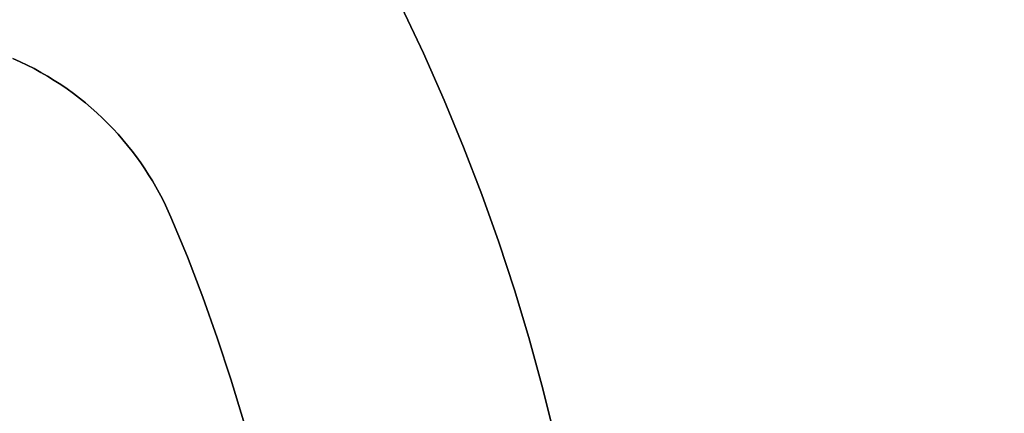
# Model space of a CAD drawing. Header units: millimetres. Extents: x -2852 to 102, y -106 to 97.
# Tile 34 of 256: x -2717 to -2693, y 6 to 15. Entities that reach past the tile are written whole.
import ezdxf

# ---------------------------------------------------------------- set-up
doc = ezdxf.new("R2010")
doc.units = ezdxf.units.MM
doc.header["$MEASUREMENT"] = 0
doc.layers.add('Predefinito', color=5, linetype='Continuous')

msp = doc.modelspace()

# ---------------------------------------------------------------- linework, layer by layer
at = {"color": 255, "linetype": 'Continuous', "lineweight": 15}
for points in [[(-2702.406, -6.367), (-2702.42, -5.257), (-2702.459, -4.138), (-2702.524, -3.01), (-2702.615, -1.874), (-2702.733, -0.731), (-2702.878, 0.418), (-2703.052, 1.572), (-2703.254, 2.73), (-2703.484, 3.892), (-2703.745, 5.057), (-2704.035, 6.223), (-2704.355, 7.389), (-2704.706, 8.554), (-2705.087, 9.717), (-2705.499, 10.877), (-2705.942, 12.033), (-2706.416, 13.184), (-2706.921, 14.328), (-2707.457, 15.464)], [(-2713.078, 10.323), (-2713.143, 10.473), (-2713.213, 10.622), (-2713.287, 10.772), (-2713.365, 10.921), (-2713.447, 11.069), (-2713.533, 11.217), (-2713.623, 11.363), (-2713.717, 11.509), (-2713.815, 11.653), (-2713.918, 11.797), (-2714.024, 11.938), (-2714.135, 12.078), (-2714.25, 12.216), (-2714.369, 12.352), (-2714.491, 12.486), (-2714.618, 12.617), (-2714.749, 12.746), (-2714.883, 12.872), (-2715.021, 12.996), (-2715.163, 13.116), (-2715.309, 13.233), (-2715.458, 13.347), (-2715.61, 13.457), (-2715.765, 13.564), (-2715.924, 13.667), (-2716.086, 13.766), (-2716.25, 13.861), (-2716.417, 13.953), (-2716.587, 14.039), (-2716.759, 14.122), (-2716.933, 14.2)], [(-2709.993, -11.791), (-2709.871, -10.714), (-2709.776, -9.633), (-2709.709, -8.55), (-2709.669, -7.463), (-2709.656, -6.376), (-2709.672, -5.289), (-2709.715, -4.204), (-2709.785, -3.12), (-2709.883, -2.039), (-2710.008, -0.963), (-2710.16, 0.108), (-2710.339, 1.173), (-2710.544, 2.231), (-2710.775, 3.28), (-2711.031, 4.321), (-2711.313, 5.351), (-2711.619, 6.37), (-2711.949, 7.378), (-2712.303, 8.373), (-2712.679, 9.355), (-2713.078, 10.323)]]:
    msp.add_lwpolyline(points, dxfattribs=at)
at = {"layer": 'Predefinito'}
for points in [[(-2702.406, -6.367), (-2702.42, -5.257), (-2702.459, -4.138), (-2702.524, -3.01), (-2702.615, -1.874), (-2702.733, -0.731), (-2702.878, 0.418), (-2703.052, 1.572), (-2703.254, 2.73), (-2703.484, 3.892), (-2703.745, 5.057), (-2704.035, 6.223), (-2704.355, 7.389), (-2704.706, 8.554), (-2705.087, 9.717), (-2705.499, 10.877), (-2705.942, 12.033), (-2706.416, 13.184), (-2706.921, 14.328), (-2707.457, 15.464)], [(-2707.457, 15.464), (-2706.921, 14.328), (-2706.416, 13.184), (-2705.942, 12.033), (-2705.499, 10.877), (-2705.087, 9.717), (-2704.706, 8.554), (-2704.355, 7.389), (-2704.035, 6.223), (-2703.745, 5.057), (-2703.484, 3.892), (-2703.254, 2.73), (-2703.052, 1.572), (-2702.878, 0.418), (-2702.733, -0.731), (-2702.615, -1.874), (-2702.524, -3.01), (-2702.459, -4.138), (-2702.42, -5.257), (-2702.406, -6.367)], [(-2702.406, -6.367), (-2702.42, -5.257), (-2702.459, -4.138), (-2702.524, -3.01), (-2702.615, -1.874), (-2702.733, -0.731), (-2702.878, 0.418), (-2703.052, 1.572), (-2703.254, 2.73), (-2703.484, 3.892), (-2703.745, 5.057), (-2704.035, 6.223), (-2704.355, 7.389), (-2704.706, 8.554), (-2705.087, 9.717), (-2705.499, 10.877), (-2705.942, 12.033), (-2706.416, 13.184), (-2706.921, 14.328), (-2707.457, 15.464)], [(-2707.457, 15.464), (-2706.921, 14.328), (-2706.416, 13.184), (-2705.942, 12.033), (-2705.499, 10.877), (-2705.087, 9.717), (-2704.706, 8.554), (-2704.355, 7.389), (-2704.035, 6.223), (-2703.745, 5.057), (-2703.484, 3.892), (-2703.254, 2.73), (-2703.052, 1.572), (-2702.878, 0.418), (-2702.733, -0.731), (-2702.615, -1.874), (-2702.524, -3.01), (-2702.459, -4.138), (-2702.42, -5.257), (-2702.406, -6.367)], [(-2702.406, -6.367), (-2702.42, -5.257), (-2702.459, -4.138), (-2702.524, -3.01), (-2702.615, -1.874), (-2702.733, -0.731), (-2702.878, 0.418), (-2703.052, 1.572), (-2703.254, 2.73), (-2703.484, 3.892), (-2703.745, 5.057), (-2704.035, 6.223), (-2704.355, 7.389), (-2704.706, 8.554), (-2705.087, 9.717), (-2705.499, 10.877), (-2705.942, 12.033), (-2706.416, 13.184), (-2706.921, 14.328), (-2707.457, 15.464)], [(-2713.078, 10.323), (-2713.143, 10.473), (-2713.213, 10.622), (-2713.287, 10.772), (-2713.365, 10.921), (-2713.447, 11.069), (-2713.533, 11.217), (-2713.623, 11.363), (-2713.717, 11.509), (-2713.815, 11.653), (-2713.918, 11.797), (-2714.024, 11.938), (-2714.135, 12.078), (-2714.25, 12.216), (-2714.369, 12.352), (-2714.491, 12.486), (-2714.618, 12.617), (-2714.749, 12.746), (-2714.883, 12.872), (-2715.021, 12.996), (-2715.163, 13.116), (-2715.309, 13.233), (-2715.458, 13.347), (-2715.61, 13.457), (-2715.765, 13.564), (-2715.924, 13.667), (-2716.086, 13.766), (-2716.25, 13.861), (-2716.417, 13.953), (-2716.587, 14.039), (-2716.759, 14.122), (-2716.933, 14.2)], [(-2716.933, 14.2), (-2716.759, 14.122), (-2716.587, 14.039), (-2716.417, 13.953), (-2716.25, 13.861), (-2716.086, 13.766), (-2715.924, 13.667), (-2715.765, 13.564), (-2715.61, 13.457), (-2715.458, 13.347), (-2715.309, 13.233), (-2715.163, 13.116), (-2715.021, 12.996), (-2714.883, 12.872), (-2714.749, 12.746), (-2714.618, 12.617), (-2714.491, 12.486), (-2714.369, 12.352), (-2714.25, 12.216), (-2714.135, 12.078), (-2714.024, 11.938), (-2713.918, 11.797), (-2713.815, 11.653), (-2713.717, 11.509), (-2713.623, 11.363), (-2713.533, 11.217), (-2713.447, 11.069), (-2713.365, 10.921), (-2713.287, 10.772), (-2713.213, 10.622), (-2713.143, 10.473), (-2713.078, 10.323)], [(-2713.078, 10.323), (-2713.143, 10.473), (-2713.213, 10.622), (-2713.287, 10.772), (-2713.365, 10.921), (-2713.447, 11.069), (-2713.533, 11.217), (-2713.623, 11.363), (-2713.717, 11.509), (-2713.815, 11.653), (-2713.918, 11.797), (-2714.024, 11.938), (-2714.135, 12.078), (-2714.25, 12.216), (-2714.369, 12.352), (-2714.491, 12.486), (-2714.618, 12.617), (-2714.749, 12.746), (-2714.883, 12.872), (-2715.021, 12.996), (-2715.163, 13.116), (-2715.309, 13.233), (-2715.458, 13.347), (-2715.61, 13.457), (-2715.765, 13.564), (-2715.924, 13.667), (-2716.086, 13.766), (-2716.25, 13.861), (-2716.417, 13.953), (-2716.587, 14.039), (-2716.759, 14.122), (-2716.933, 14.2)], [(-2716.933, 14.2), (-2716.759, 14.122), (-2716.587, 14.039), (-2716.417, 13.953), (-2716.25, 13.861), (-2716.086, 13.766), (-2715.924, 13.667), (-2715.765, 13.564), (-2715.61, 13.457), (-2715.458, 13.347), (-2715.309, 13.233), (-2715.163, 13.116), (-2715.021, 12.996), (-2714.883, 12.872), (-2714.749, 12.746), (-2714.618, 12.617), (-2714.491, 12.486), (-2714.369, 12.352), (-2714.25, 12.216), (-2714.135, 12.078), (-2714.024, 11.938), (-2713.918, 11.797), (-2713.815, 11.653), (-2713.717, 11.509), (-2713.623, 11.363), (-2713.533, 11.217), (-2713.447, 11.069), (-2713.365, 10.921), (-2713.287, 10.772), (-2713.213, 10.622), (-2713.143, 10.473), (-2713.078, 10.323), (-2712.679, 9.355), (-2712.303, 8.373), (-2711.949, 7.378), (-2711.619, 6.37), (-2711.313, 5.351)], [(-2711.313, 5.351), (-2711.619, 6.37), (-2711.949, 7.378), (-2712.303, 8.373), (-2712.679, 9.355), (-2713.078, 10.323), (-2713.143, 10.473), (-2713.213, 10.622), (-2713.287, 10.772), (-2713.365, 10.921), (-2713.447, 11.069), (-2713.533, 11.217), (-2713.623, 11.363), (-2713.717, 11.509), (-2713.815, 11.653), (-2713.918, 11.797), (-2714.024, 11.938), (-2714.135, 12.078), (-2714.25, 12.216), (-2714.369, 12.352), (-2714.491, 12.486), (-2714.618, 12.617), (-2714.749, 12.746), (-2714.883, 12.872), (-2715.021, 12.996), (-2715.163, 13.116), (-2715.309, 13.233), (-2715.458, 13.347), (-2715.61, 13.457), (-2715.765, 13.564), (-2715.924, 13.667), (-2716.086, 13.766), (-2716.25, 13.861), (-2716.417, 13.953), (-2716.587, 14.039), (-2716.759, 14.122), (-2716.933, 14.2)], [(-2709.993, -11.791), (-2709.871, -10.714), (-2709.776, -9.633), (-2709.709, -8.55), (-2709.669, -7.463), (-2709.656, -6.376), (-2709.672, -5.289), (-2709.715, -4.204), (-2709.785, -3.12), (-2709.883, -2.039), (-2710.008, -0.963), (-2710.16, 0.108), (-2710.339, 1.173), (-2710.544, 2.231), (-2710.775, 3.28), (-2711.031, 4.321), (-2711.313, 5.351), (-2711.619, 6.37), (-2711.949, 7.378), (-2712.303, 8.373), (-2712.679, 9.355), (-2713.078, 10.323)], [(-2713.078, 10.323), (-2712.679, 9.355), (-2712.303, 8.373), (-2711.949, 7.378), (-2711.619, 6.37), (-2711.313, 5.351), (-2711.031, 4.321), (-2710.775, 3.28), (-2710.544, 2.231), (-2710.339, 1.173), (-2710.16, 0.108), (-2710.008, -0.963), (-2709.883, -2.039), (-2709.785, -3.12), (-2709.715, -4.204), (-2709.672, -5.289), (-2709.656, -6.376), (-2709.669, -7.463), (-2709.709, -8.55), (-2709.776, -9.633), (-2709.871, -10.714), (-2709.993, -11.791)], [(-2709.993, -11.791), (-2709.871, -10.714), (-2709.776, -9.633), (-2709.709, -8.55), (-2709.669, -7.463), (-2709.656, -6.376), (-2709.672, -5.289), (-2709.715, -4.204), (-2709.785, -3.12), (-2709.883, -2.039), (-2710.008, -0.963), (-2710.16, 0.108), (-2710.339, 1.173), (-2710.544, 2.231), (-2710.775, 3.28), (-2711.031, 4.321), (-2711.313, 5.351), (-2711.619, 6.37), (-2711.949, 7.378), (-2712.303, 8.373), (-2712.679, 9.355), (-2713.078, 10.323)]]:
    msp.add_lwpolyline(points, dxfattribs=at)
at = {"layer": 'Predefinito', "extrusion": (1, 0, 0)}
for points in [[(10.323, 1071), (10.323, 1066)], [(10.323, 1066), (10.323, 1071)]]:
    msp.add_lwpolyline(points, dxfattribs=at)
at = {"layer": 'Predefinito', "extrusion": (-0.447515, -0.00061175, 0.894276)}
for points in [[(2.672, -1928.092), (2.205, -1928.1), (1.737, -1928.124), (1.271, -1928.165), (0.807, -1928.221), (0.345, -1928.293), (-0.114, -1928.382), (-0.571, -1928.486), (-1.023, -1928.605), (-1.471, -1928.741), (-1.913, -1928.891), (-2.351, -1929.057), (-2.782, -1929.238), (-3.207, -1929.434), (-3.625, -1929.644), (-4.035, -1929.869), (-4.438, -1930.107), (-4.832, -1930.359), (-5.217, -1930.625), (-5.592, -1930.904), (-5.958, -1931.196), (-6.313, -1931.5), (-6.658, -1931.816), (-6.992, -1932.144), (-7.314, -1932.483), (-7.624, -1932.833), (-7.922, -1933.194), (-8.207, -1933.565), (-8.48, -1933.945), (-8.739, -1934.334), (-8.984, -1934.733), (-9.216, -1935.139), (-9.433, -1935.553), (-9.636, -1935.975), (-9.824, -1936.403), (-9.998, -1936.837), (-10.156, -1937.278), (-10.299, -1937.723), (-10.427, -1938.173), (-10.539, -1938.627), (-10.635, -1939.085), (-10.715, -1939.546), (-10.78, -1940.009), (-10.828, -1940.475), (-10.86, -1940.941), (-10.876, -1941.409), (-10.876, -1941.876), (-10.86, -1942.344), (-10.828, -1942.811), (-10.78, -1943.276), (-10.715, -1943.739), (-10.635, -1944.2), (-10.539, -1944.658), (-10.427, -1945.112), (-10.299, -1945.562), (-10.156, -1946.008), (-9.998, -1946.448), (-9.824, -1946.882), (-9.636, -1947.31), (-9.433, -1947.732), (-9.216, -1948.146), (-8.984, -1948.553), (-8.739, -1948.951), (-8.48, -1949.34), (-8.207, -1949.721), (-7.922, -1950.091), (-7.624, -1950.452), (-7.314, -1950.802), (-6.992, -1951.141), (-6.658, -1951.469), (-6.313, -1951.785), (-5.958, -1952.09), (-5.592, -1952.381), (-5.217, -1952.66), (-4.832, -1952.926), (-4.438, -1953.178), (-4.035, -1953.417), (-3.625, -1953.641), (-3.207, -1953.851), (-2.782, -1954.047), (-2.351, -1954.228), (-1.913, -1954.394), (-1.471, -1954.544), (-1.023, -1954.68), (-0.571, -1954.8), (-0.114, -1954.904), (0.345, -1954.992), (0.807, -1955.064), (1.271, -1955.121), (1.737, -1955.161), (2.205, -1955.185), (2.672, -1955.193)], [(2.672, -1954.643), (2.384, -1954.639), (2.093, -1954.63), (1.8, -1954.613), (1.504, -1954.59), (1.207, -1954.56), (0.908, -1954.522), (0.608, -1954.478), (0.307, -1954.426), (0.005, -1954.366), (-0.298, -1954.299), (-0.601, -1954.224), (-0.905, -1954.141), (-1.208, -1954.05), (-1.51, -1953.951), (-1.812, -1953.845), (-2.113, -1953.73), (-2.412, -1953.607), (-2.71, -1953.476), (-3.005, -1953.337), (-3.298, -1953.19), (-3.589, -1953.035), (-3.877, -1952.873), (-4.161, -1952.702), (-4.441, -1952.524), (-4.718, -1952.338), (-4.99, -1952.144), (-5.258, -1951.943), (-5.522, -1951.735), (-5.779, -1951.52), (-6.032, -1951.298), (-6.279, -1951.07), (-6.52, -1950.835), (-6.755, -1950.594), (-6.983, -1950.347), (-7.205, -1950.094), (-7.42, -1949.836), (-7.628, -1949.573), (-7.829, -1949.305), (-8.023, -1949.033), (-8.209, -1948.756), (-8.387, -1948.476), (-8.558, -1948.191), (-8.72, -1947.904), (-8.875, -1947.613), (-9.022, -1947.32), (-9.161, -1947.025), (-9.292, -1946.727), (-9.415, -1946.428), (-9.53, -1946.127), (-9.636, -1945.825), (-9.735, -1945.523), (-9.826, -1945.22), (-9.909, -1944.916), (-9.984, -1944.613), (-10.051, -1944.31), (-10.111, -1944.008), (-10.163, -1943.707), (-10.207, -1943.407), (-10.245, -1943.108), (-10.275, -1942.811), (-10.298, -1942.515), (-10.315, -1942.222), (-10.324, -1941.931), (-10.328, -1941.643), (-10.324, -1941.354), (-10.315, -1941.063), (-10.298, -1940.77), (-10.275, -1940.474), (-10.245, -1940.177), (-10.207, -1939.879), (-10.163, -1939.578), (-10.111, -1939.277), (-10.051, -1938.975), (-9.984, -1938.672), (-9.909, -1938.369), (-9.826, -1938.066), (-9.735, -1937.762), (-9.636, -1937.46), (-9.53, -1937.158), (-9.415, -1936.857), (-9.292, -1936.558), (-9.161, -1936.26), (-9.022, -1935.965), (-8.875, -1935.672), (-8.72, -1935.381), (-8.558, -1935.094), (-8.387, -1934.809), (-8.209, -1934.529), (-8.023, -1934.252), (-7.829, -1933.98), (-7.628, -1933.712), (-7.42, -1933.449), (-7.205, -1933.191), (-6.983, -1932.938), (-6.755, -1932.691), (-6.52, -1932.45), (-6.279, -1932.215), (-6.032, -1931.987), (-5.779, -1931.765), (-5.522, -1931.55), (-5.258, -1931.342), (-4.99, -1931.141), (-4.718, -1930.948), (-4.441, -1930.762), (-4.161, -1930.583), (-3.877, -1930.413), (-3.589, -1930.25), (-3.298, -1930.095), (-3.005, -1929.948), (-2.71, -1929.809), (-2.412, -1929.678), (-2.113, -1929.555), (-1.812, -1929.441), (-1.51, -1929.334), (-1.208, -1929.235), (-0.905, -1929.144), (-0.601, -1929.062), (-0.298, -1928.987), (0.005, -1928.919), (0.307, -1928.86), (0.608, -1928.808), (0.908, -1928.763), (1.207, -1928.725), (1.504, -1928.695), (1.8, -1928.672), (2.093, -1928.656), (2.384, -1928.646), (2.672, -1928.643)]]:
    msp.add_lwpolyline(points, dxfattribs=at)

doc.saveas('drawing.dxf')
